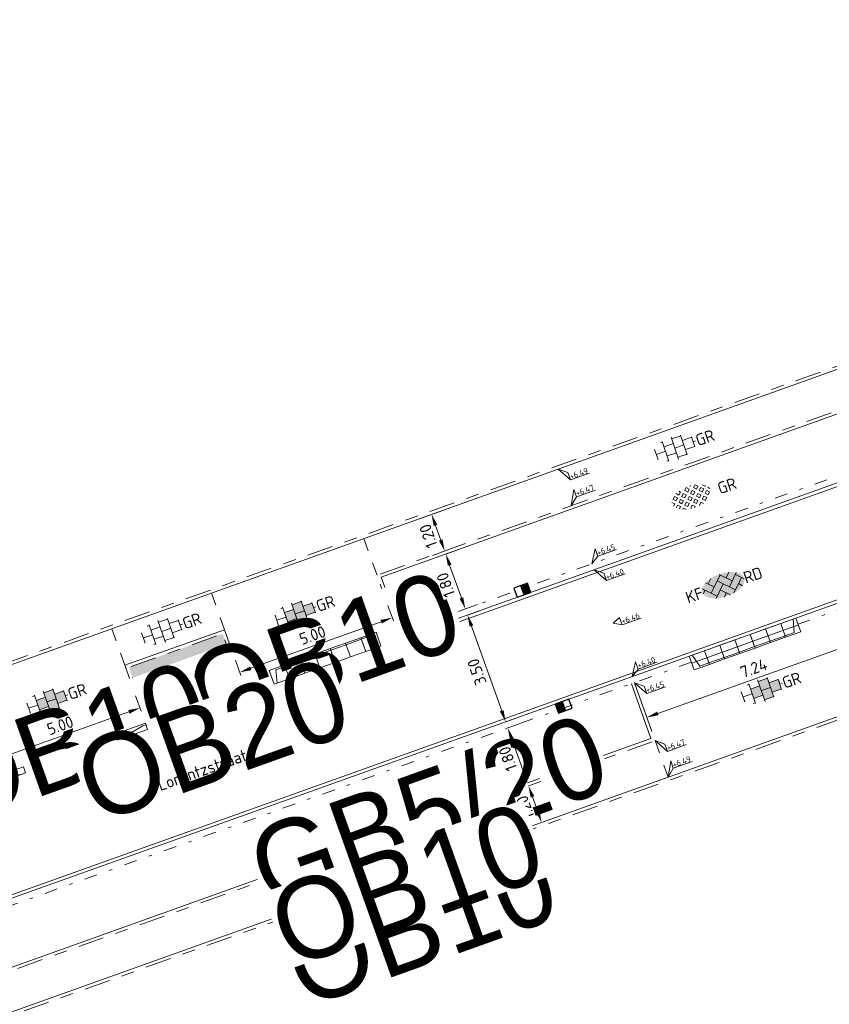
# Model space of a CAD drawing. Header units: metres. Extents: x 155090 to 155676, y 461362 to 461889.
# Tile 94 of 99: x 155259 to 155284, y 461704 to 461734. Entities that reach past the tile are written whole.
import ezdxf
from ezdxf.enums import TextEntityAlignment as Align

# ---------------------------------------------------------------- set-up
doc = ezdxf.new("R2018")
doc.units = ezdxf.units.M
for name, pattern in [('ACAD_ISO12W100', [21, 12, -3, 0, -3, 0, -3]), ('VH-GELEIDEBAND', [6, 2, -2, 0, -2]), ('VH-OPSLUITBAND-SO', [10, 4, -2, 2, -2]), ('XX-HIDDEN', [4, 2, -2])]:
    doc.linetypes.add(name, pattern=pattern)
doc.layers.get('0').update_dxf_attribs({"lineweight": 18})
doc.layers.get('Defpoints').update_dxf_attribs({"lineweight": 18})
for name, color, linetype, lineweight in [('B-WE-VH-VERHARDING_HALFVERHARDING_GRASBETONSTEEN-S-200', 130, 'Continuous', 18), ('N-WE-VH-KANTOPSLUITING-T18', 10, 'Continuous', 18), ('N-WE-VH-KANTOPSLUITING_GELEIDEBAND_50 200-G', 20, 'VH-GELEIDEBAND', 18), ('N-WE-VH-KANTOPSLUITING_INRIT-130 150-S', 210, 'Continuous', 18), ('N-WE-VH-KANTOPSLUITING_OPSLUITBAND_100X200-G', 150, 'VH-OPSLUITBAND-SO', 18), ('N-WE-VH-KANTOPSLUITING_OPSLUITBAND_200X250-G', 170, 'ACAD_ISO12W100', 18), ('N-WE-VH-KANTOPSLUITING_VERLOOP-S', 10, 'Continuous', 9), ('N-WE-VH-KANTOPSLUITING_VOORKANT_BAND-G', 50, 'Continuous', 18), ('N-WE-VH-KANTVERHARDING_STREKLAAG-G', 60, 'Continuous', 18), ('N-WE-VH-MATERIAAL_GRENS-G', 7, 'XX-HIDDEN', 18), ('N-WE-VH-VERHARDING_SBS-KF-KLEUR-KV-S', 7, 'Continuous', 18), ('N-WE-VH-VERHARDING_TEGEL-KLEUR-DIK-S', 7, 'Continuous', 18), ('N-WE-VH-VERHARDING_TEGEL-KLEUR-DUN-S', 7, 'Continuous', 18), ('X-XX-AL-HOOGTELABEL-S', 7, 'Continuous', 18), ('X-XX-AL-M', 7, 'Continuous', 18), ('X-XX-AL-T18', 10, 'Continuous', 18)]:
    doc.layers.add(name, color=color, linetype=linetype, lineweight=lineweight)
doc.layers.add('N-WE-GR-Groen-A-200', color=7, linetype='Continuous', lineweight=18, true_color=0x52a500)
doc.layers.add('N-WE-RI-HWA_KOLK-S-200', color=150, linetype='Continuous', lineweight=25, true_color=0x007fff)
doc.layers.add('N-WE-VH-KANTOPSLUITING_INRIT-130 150-G', color=130, linetype='Continuous', lineweight=18, plot=False)
doc.styles.add('NLCS-ISO', font='NLCS-ISO.ttf')
doc.styles.add('NLCS-ISO-M200-T18', font='NLCS-ISO.ttf', dxfattribs={"height": 0.36})
doc.dimstyles.new('NLCS-M200-T18-PIJL_L2_H1', dxfattribs={"dimscale": 0.2, "dimtxt": 2.5, "dimasz": 1.8, "dimexe": 2, "dimexo": 2, "dimgap": 0.7, "dimtad": 1, "dimzin": 0, "dimdsep": 46, "dimtxsty": 'NLCS-ISO-M200-T18', "dimcen": 0, "dimdle": 2, "dimclrd": 256, "dimclre": 256, "dimclrt": 10, "dimadec": 1, "dimazin": 0, "dimtfac": 1, "dimtdec": 3, "dimtofl": 0, "dimtmove": 0, "dimatfit": 3, "dimfxl": 2, "dimfxlon": 1, "dimtfillclr": 256, "dimtolj": 1, "dimtzin": 0, "dimlwd": -1, "dimlwe": -1, "dimarcsym": 0})

# ---------------------------------------------------------------- blocks, each defined once
blk = doc.blocks.new('*U32')
h = blk.add_hatch(color=254)
h.dxf.hatch_style = 1
edge = h.paths.add_edge_path()
edge.add_ellipse((-0.07, -0.2), major_axis=(-3.43, 0), ratio=0.525143, start_angle=0, end_angle=360)
at = {"lineweight": 9}
for p, q in [((-0.1, 1.58), (1.48, 0)), ((-3.44, -0.47), (-2.97, 0)), ((-3.31, 0.34), (-1.48, -1.48)), ((-2.52, 1.03), (-1.48, 0)), ((-2.23, -0.74), (0, 1.48)), ((-2.23, 0.74), (-1.57, 1.4)), ((-1.77, -1.77), (0, 0)), ((-0.74, 0.74), (1.48, -1.48)), ((0.74, 0.74), (1.4, 1.4)), ((0.74, -0.74), (2.46, 0.98)), ((1.06, -1.91), (2.97, 0)), ((2.23, 0.74), (3.31, -0.34)), ((-0.74, -0.74), (0.5, -1.99)), ((-0.52, -2), (0, -1.48)), ((2.23, -0.74), (2.72, -1.24))]:
    blk.add_line(p, q, dxfattribs=at)
at = {"style": 'NLCS-ISO'}
blk.add_attdef('FORMAAT', text='', height=1.8, dxfattribs=at).set_placement((-3.47, -0.22), align=Align.MIDDLE_RIGHT)
blk.add_attdef('KLEUR', text='', height=1.8, dxfattribs=at).set_placement((3.32, -0.22), align=Align.MIDDLE_LEFT)
blk = doc.blocks.new('*U46')
at = {"lineweight": 9}
for p, q in [((-1.5, -1.6), (-1.5, 1.6)), ((0, -1.78), (0, 1.78)), ((1.5, -1.6), (1.5, 1.6)), ((-3.08, 0.75), (-3, 0.75)), ((-3, -0.83), (-3, 0.83)), ((-3, 0), (-1.5, 0)), ((-1.84, 1.5), (-1.5, 1.5)), ((-1.5, 0.75), (0, 0.75)), ((0, 1.5), (1.5, 1.5)), ((0, 0), (1.5, 0)), ((1.5, 0.75), (3, 0.75)), ((3, -0.83), (3, 0.83)), ((3, 0), (3.39, 0)), ((-3.08, -0.75), (-3, -0.75)), ((-1.84, -1.5), (-1.5, -1.5)), ((-1.5, -0.75), (0, -0.75)), ((0, -1.5), (1.5, -1.5)), ((1.5, -0.75), (3, -0.75))]:
    blk.add_line(p, q, dxfattribs=at)
at = {"style": 'NLCS-ISO'}
blk.add_attdef('FORMAAT', text='', height=1.8, dxfattribs=at).set_placement((-3.18, 0), align=Align.MIDDLE_RIGHT)
blk.add_attdef('KLEUR', text='', height=1.8, dxfattribs=at).set_placement((3.49, 0), align=Align.MIDDLE_LEFT)
blk = doc.blocks.new('*U50')
at = {"lineweight": 30, "flags": 106}
blk.add_attdef('OB', text='', height=0.36, dxfattribs=at).set_placement((0, 0.1), align=Align.BOTTOM_CENTER)
blk = doc.blocks.new('*U51')
at = {"lineweight": 30, "flags": 106}
blk.add_attdef('OB', text='', height=0.36, dxfattribs=at).set_placement((0, 0.1), align=Align.BOTTOM_CENTER)
blk = doc.blocks.new('N-SVH-INRITELEMENT_130 150_200X450X500_LINKS')
for p, q in [((0, 0), (0, 0.45)), ((0, 0.45), (0.5, 0.45)), ((0.095, 0), (0.2, 0.4)), ((0.2, 0.4), (0.5, 0.4)), ((0.5, 0), (0.5, 0.45)), ((0, 0), (0.5, 0))]:
    blk.add_line(p, q)
blk = doc.blocks.new('N-SVH-INRITELEMENT_130 150_200X450X500_MIDDEN')
for p, q in [((0, 0), (0, 0.45)), ((0, 0.45), (0.5, 0.45)), ((0, 0.4), (0.5, 0.4)), ((0.5, 0), (0.5, 0.45)), ((0, 0), (0.5, 0))]:
    blk.add_line(p, q)
blk = doc.blocks.new('N-SVH-INRITELEMENT_130 150_200X450X500_RECHTS')
for p, q in [((0, 0), (0, 0.45)), ((0, 0.45), (0.5, 0.45)), ((0, 0.4), (0.3, 0.4)), ((0.3, 0.4), (0.405, 0)), ((0.5, 0), (0.5, 0.45)), ((0, 0), (0.5, 0))]:
    blk.add_line(p, q)
blk = doc.blocks.new('*U235')
for name, p in [('N-SVH-INRITELEMENT_130 150_200X450X500_LINKS', (0, 0)), ('N-SVH-INRITELEMENT_130 150_200X450X500_MIDDEN', (0.5, 0)), ('N-SVH-INRITELEMENT_130 150_200X450X500_MIDDEN', (1, 0)), ('N-SVH-INRITELEMENT_130 150_200X450X500_MIDDEN', (1.5, 0)), ('N-SVH-INRITELEMENT_130 150_200X450X500_MIDDEN', (2, 0)), ('N-SVH-INRITELEMENT_130 150_200X450X500_MIDDEN', (2.5, 0)), ('N-SVH-INRITELEMENT_130 150_200X450X500_RECHTS', (3, 0))]:
    blk.add_blockref(name, p)
blk = doc.blocks.new('*U238')
h = blk.add_hatch(color=254)
h.dxf.hatch_style = 1
h.paths.add_polyline_path([(0, 0.75), (-1.5, 0.75), (-1.5, -0.75), (0, -0.75)])
h.paths.add_polyline_path([(1.5, 1.5), (0, 1.5), (0, 0), (1.5, 0)])
h.paths.add_polyline_path([(1.5, 0), (0, 0), (0, -0.75), (0, -1.5), (1.5, -1.5)])
h.paths.add_polyline_path([(3, 0.75), (1.5, 0.75), (1.5, 0), (1.5, -0.75), (3, -0.75)])
at = {"lineweight": 9}
for p, q in [((-1.5, -1.6), (-1.5, 1.6)), ((0, -1.78), (0, 1.78)), ((1.5, -1.6), (1.5, 1.6)), ((-3.08, 0.75), (-3, 0.75)), ((-3, -0.83), (-3, 0.83)), ((-3, 0), (-1.5, 0)), ((-1.84, 1.5), (-1.5, 1.5)), ((-1.5, 0.75), (0, 0.75)), ((0, 1.5), (1.5, 1.5)), ((0, 0), (1.5, 0)), ((1.5, 0.75), (3, 0.75)), ((3, -0.83), (3, 0.83)), ((3, 0), (3.39, 0)), ((-3.08, -0.75), (-3, -0.75)), ((-1.84, -1.5), (-1.5, -1.5)), ((-1.5, -0.75), (0, -0.75)), ((0, -1.5), (1.5, -1.5)), ((1.5, -0.75), (3, -0.75))]:
    blk.add_line(p, q, dxfattribs=at)
at = {"style": 'NLCS-ISO'}
blk.add_attdef('FORMAAT', text='', height=1.8, dxfattribs=at).set_placement((-3.18, 0), align=Align.MIDDLE_RIGHT)
blk.add_attdef('KLEUR', text='', height=1.8, dxfattribs=at).set_placement((3.49, 0), align=Align.MIDDLE_LEFT)
blk = doc.blocks.new('*U334')
at = {"lineweight": 18}
for p, q in [((2.46, -2.01), (0, 0)), ((0, 0), (2.46, -4.41)), ((2.46, -4.41), (2.46, -2.01)), ((8.66, -4.41), (2.46, -4.41))]:
    blk.add_line(p, q, dxfattribs=at)
at = {"lineweight": 18, "style": 'NLCS-ISO'}
blk.add_attdef('...', text='', height=1.8, dxfattribs=at).set_placement((5.56, -4.83), align=Align.BOTTOM_CENTER)
blk = doc.blocks.new('*U15')
at = {"lineweight": 18}
for p, q in [((2.46, 4.47), (0, 0)), ((2.46, 2.07), (2.46, 4.47)), ((0, 0), (2.46, 2.07)), ((8.66, 2.07), (2.46, 2.07))]:
    blk.add_line(p, q, dxfattribs=at)
at = {"lineweight": 18, "style": 'NLCS-ISO'}
blk.add_attdef('...', text='', height=1.8, dxfattribs=at).set_placement((5.56, 1.65), align=Align.BOTTOM_CENTER)
blk = doc.blocks.new('SVH-GRASBETONSTEEN_02_KL-SO')
for p, q in [((-0.77, 1.29), (-0.41, 1.65)), ((-0.06, 1.29), (-0.41, 1.65)), ((0.3, 1.65), (0.22, 1.72)), ((0.3, 1.65), (0.36, 1.71)), ((0.65, 1.29), (0.99, 1.63)), ((1.36, 1.29), (1.04, 1.62)), ((-2.9, -0.13), (-3.26, 0.22)), ((-2.9, 0.58), (-2.55, 0.93)), ((-2.55, 0.22), (-2.9, 0.58)), ((-2.19, 0.58), (-2.55, 0.93)), ((-2.55, 0.22), (-2.19, 0.58)), ((-2.19, 1.29), (-2.16, 1.32)), ((-1.84, 0.93), (-2.19, 1.29)), ((-2.19, -0.13), (-1.84, 0.22)), ((-1.84, 0.93), (-1.48, 1.29)), ((-1.48, -0.13), (-1.84, 0.22)), ((-1.48, 1.29), (-1.69, 1.5)), ((-1.48, 0.58), (-1.13, 0.93)), ((-1.13, 0.22), (-1.48, 0.58)), ((-0.77, 0.58), (-1.13, 0.93)), ((-1.13, 0.22), (-0.77, 0.58)), ((-0.41, 0.93), (-0.77, 1.29)), ((-0.77, -0.13), (-0.41, 0.22)), ((-0.41, 0.93), (-0.06, 1.29)), ((-0.06, -0.13), (-0.41, 0.22)), ((-0.06, 0.58), (0.3, 0.93)), ((0.3, 0.22), (-0.06, 0.58)), ((0.65, 0.58), (0.3, 0.93)), ((0.3, 0.22), (0.65, 0.58)), ((1.01, 0.93), (0.65, 1.29)), ((0.65, -0.13), (1.01, 0.22)), ((1.01, 0.93), (1.36, 1.29)), ((1.36, -0.13), (1.01, 0.22)), ((1.36, 0.58), (1.72, 0.93)), ((1.72, 0.22), (1.36, 0.58)), ((2.08, 0.58), (1.72, 0.93)), ((1.72, 0.22), (2.08, 0.58)), ((2.08, -0.13), (2.43, 0.22)), ((2.43, 0.93), (2.13, 1.24)), ((2.43, 0.93), (2.5, 1)), ((2.79, -0.13), (2.43, 0.22)), ((2.79, 0.58), (2.85, 0.65)), ((3.02, 0.35), (2.79, 0.58)), ((-3.18, -0.41), (-2.9, -0.13)), ((-2.87, -0.81), (-2.55, -0.49)), ((-2.19, -0.84), (-2.55, -0.49)), ((-2.47, -1.12), (-2.19, -0.84)), ((-1.84, -0.49), (-2.19, -0.13)), ((-1.99, -1.36), (-1.84, -1.2)), ((-1.84, -0.49), (-1.48, -0.13)), ((-1.53, -1.51), (-1.84, -1.2)), ((-1.48, -0.84), (-1.13, -0.49)), ((-1.13, -1.2), (-1.48, -0.84)), ((-0.77, -0.84), (-1.13, -0.49)), ((-1.13, -1.2), (-0.77, -0.84)), ((-0.41, -0.49), (-0.77, -0.13)), ((-0.77, -1.56), (-0.41, -1.2)), ((-0.41, -0.49), (-0.06, -0.13)), ((-0.06, -1.56), (-0.41, -1.2)), ((-0.06, -0.84), (0.3, -0.49)), ((0.3, -1.2), (-0.06, -0.84)), ((0.65, -0.84), (0.3, -0.49)), ((0.3, -1.2), (0.65, -0.84)), ((1.01, -0.49), (0.65, -0.13)), ((0.65, -1.56), (1.01, -1.2)), ((1.01, -0.49), (1.36, -0.13)), ((1.32, -1.51), (1.01, -1.2)), ((1.36, -0.84), (1.72, -0.49)), ((1.72, -1.2), (1.36, -0.84)), ((2.08, -0.84), (1.72, -0.49)), ((1.72, -1.2), (2.08, -0.84)), ((2.43, -0.49), (2.08, -0.13)), ((2.43, -0.49), (2.79, -0.13)), ((-0.66, -1.66), (-0.77, -1.56)), ((-0.19, -1.69), (-0.06, -1.56)), ((0.73, -1.63), (0.65, -1.56))]:
    blk.add_line(p, q)
at = {"style": 'NLCS-ISO'}
blk.add_attdef('FORMAAT', text='', height=1.8, dxfattribs=at).set_placement((-4.31, -0.13), align=Align.MIDDLE_RIGHT)
blk.add_attdef('KLEUR', text='', height=1.8, dxfattribs=at).set_placement((4.19, -0.13), align=Align.MIDDLE_LEFT)
at = {"style": 'NLCS-ISO', "flags": 1}
blk.add_attdef('FUNCTIE', text='', height=1.8, dxfattribs=at).set_placement((-0.06, -2.88), align=Align.TOP_CENTER)
blk = doc.blocks.new('*U291')
blk.add_lwpolyline([(0, 0), (1000, 0), (1000, 200), (0, 200)], close=True)
blk.add_lwpolyline([(900, 0), (100, 150), (0, 150)])
blk = doc.blocks.new('SVH-GELEIDEBAND INRITVERLOOPBAND_50 200X200_RECHTS_L1000_HD-MM')
blk.add_lwpolyline([(1000, 0), (0, 0), (0, 200), (1000, 200)], close=True)
blk.add_lwpolyline([(100, 0), (900, 150), (1000, 150)])
blk = doc.blocks.new('*U295')
at = {"lineweight": 30, "flags": 106}
blk.add_attdef('OB', text='', height=0.36, dxfattribs=at).set_placement((0, 0.1), align=Align.BOTTOM_CENTER)
blk = doc.blocks.new('*D417')
at = {"layer": 'Defpoints', "color": 0, "transparency": 16777216}
for p in [(155262.511, 461713.116), (155262.68, 461712.642), (155257.972, 461710.96)]:
    blk.add_point(p, dxfattribs=at)
at = {"layer": 'X-XX-AL-M', "transparency": 16777216}
for p, q in [((155262.545, 461713.019), (155262.376, 461713.493)), ((155258.141, 461711.555), (155262.172, 461712.995)), ((155257.837, 461711.336), (155257.668, 461711.811))]:
    blk.add_line(p, q, dxfattribs=at)
for points in [[(155262.151, 461713.052), (155262.192, 461712.939), (155262.511, 461713.116)], [(155258.121, 461711.611), (155258.161, 461711.498), (155257.802, 461711.434)]]:
    blk.add_solid(points, dxfattribs=at)
at = {"layer": 'X-XX-AL-M', "color": 10, "transparency": 16777216, "insert": (155260.049, 461712.576), "char_height": 0.36, "attachment_point": 5, "rotation": 19.6622, "style": 'NLCS-ISO-M200-T18', "bg_fill": 3, "box_fill_scale": 1.1, "bg_fill_color": 256, "bg_fill_true_color": 13158600, "bg_fill_transparency": 0}
blk.add_mtext('\\A1;5.00', dxfattribs=at)
blk = doc.blocks.new('*D418')
at = {"layer": 'Defpoints', "color": 0, "transparency": 16777216}
for p in [(155270.304, 461715.901), (155270.473, 461715.427), (155265.765, 461713.744)]:
    blk.add_point(p, dxfattribs=at)
at = {"layer": 'X-XX-AL-M', "transparency": 16777216}
for p, q in [((155270.339, 461715.803), (155270.169, 461716.278)), ((155265.934, 461714.34), (155269.965, 461715.78)), ((155265.63, 461714.121), (155265.461, 461714.595))]:
    blk.add_line(p, q, dxfattribs=at)
for points in [[(155269.945, 461715.836), (155269.985, 461715.723), (155270.304, 461715.901)], [(155265.914, 461714.396), (155265.955, 461714.283), (155265.595, 461714.218)]]:
    blk.add_solid(points, dxfattribs=at)
at = {"layer": 'X-XX-AL-M', "color": 10, "transparency": 16777216, "insert": (155267.842, 461715.361), "char_height": 0.36, "attachment_point": 5, "rotation": 19.6622, "style": 'NLCS-ISO-M200-T18', "bg_fill": 3, "box_fill_scale": 1.1, "bg_fill_color": 256, "bg_fill_true_color": 13158600, "bg_fill_transparency": 0}
blk.add_mtext('\\A1;5.00', dxfattribs=at)
blk = doc.blocks.new('*D419')
at = {"layer": 'Defpoints', "color": 0, "transparency": 16777216}
for p in [(155284.606, 461716.336), (155284.989, 461715.264), (155277.784, 461713.897)]:
    blk.add_point(p, dxfattribs=at)
at = {"layer": 'X-XX-AL-M', "transparency": 16777216}
for p, q in [((155284.854, 461715.64), (155285.123, 461714.887)), ((155278.507, 461712.947), (155284.65, 461715.143)), ((155278.033, 461713.202), (155278.302, 461712.449))]:
    blk.add_line(p, q, dxfattribs=at)
for points in [[(155284.63, 461715.199), (155284.67, 461715.086), (155284.989, 461715.264)], [(155278.486, 461713.003), (155278.527, 461712.89), (155278.168, 461712.825)]]:
    blk.add_solid(points, dxfattribs=at)
at = {"layer": 'X-XX-AL-M', "color": 10, "transparency": 16777216, "insert": (155281.471, 461714.346), "char_height": 0.36, "attachment_point": 5, "rotation": 19.6716, "style": 'NLCS-ISO-M200-T18', "bg_fill": 3, "box_fill_scale": 1.1, "bg_fill_color": 256, "bg_fill_true_color": 13158600, "bg_fill_transparency": 0}
blk.add_mtext('\\A1;7.24', dxfattribs=at)
blk = doc.blocks.new('*D424')
at = {"layer": 'Defpoints', "color": 0, "transparency": 16777216}
for p in [(155269.43, 461718.346), (155269.834, 461717.216)]:
    blk.add_point(p, dxfattribs=at)
at = {"layer": 'X-XX-AL-M', "transparency": 16777216}
for p, q in [((155271.143, 461718.958), (155271.896, 461719.227)), ((155271.802, 461718.301), (155271.641, 461718.753)), ((155271.547, 461717.828), (155272.3, 461718.097))]:
    blk.add_line(p, q, dxfattribs=at)
for points in [[(155271.584, 461718.733), (155271.697, 461718.774), (155271.52, 461719.092)], [(155271.746, 461718.281), (155271.859, 461718.322), (155271.923, 461717.962)]]:
    blk.add_solid(points, dxfattribs=at)
at = {"layer": 'X-XX-AL-M', "color": 10, "transparency": 16777216, "insert": (155271.42, 461718.42), "char_height": 0.36, "attachment_point": 5, "rotation": 109.6622, "style": 'NLCS-ISO-M200-T18', "bg_fill": 3, "box_fill_scale": 1.1, "bg_fill_color": 256, "bg_fill_true_color": 13158600, "bg_fill_transparency": 0}
blk.add_mtext('\\A1;1.20', dxfattribs=at)
at = {"layer": 'Defpoints', "color": 0, "transparency": 16777216}
blk.add_point((155271.52, 461719.092), dxfattribs=at)
blk = doc.blocks.new('*D425')
at = {"layer": 'Defpoints', "color": 0, "transparency": 16777216}
for p in [(155271.957, 461717.868), (155272.563, 461716.173), (155272.563, 461716.173)]:
    blk.add_point(p, dxfattribs=at)
at = {"layer": 'X-XX-AL-M', "transparency": 16777216}
for p, q in [((155271.957, 461717.868), (155272.334, 461718.003)), ((155272.078, 461717.529), (155272.442, 461716.512)), ((155272.563, 461716.173), (155272.939, 461716.308))]:
    blk.add_line(p, q, dxfattribs=at)
for points in [[(155272.022, 461717.509), (155272.135, 461717.549), (155271.957, 461717.868)], [(155272.385, 461716.492), (155272.498, 461716.532), (155272.563, 461716.173)]]:
    blk.add_solid(points, dxfattribs=at)
at = {"layer": 'X-XX-AL-M', "color": 10, "transparency": 16777216, "insert": (155271.958, 461716.913), "char_height": 0.36, "attachment_point": 5, "rotation": 109.6622, "style": 'NLCS-ISO-M200-T18', "bg_fill": 3, "box_fill_scale": 1.1, "bg_fill_color": 256, "bg_fill_true_color": 13158600, "bg_fill_transparency": 0}
blk.add_mtext('\\A1;1.80', dxfattribs=at)
blk = doc.blocks.new('*D426')
at = {"layer": 'Defpoints', "color": 0, "transparency": 16777216}
for p in [(155272.63, 461715.985), (155273.808, 461712.689), (155273.808, 461712.689)]:
    blk.add_point(p, dxfattribs=at)
at = {"layer": 'X-XX-AL-M', "transparency": 16777216}
for p, q in [((155272.63, 461715.985), (155273.007, 461716.119)), ((155272.751, 461715.646), (155273.686, 461713.028)), ((155273.808, 461712.689), (155274.184, 461712.824))]:
    blk.add_line(p, q, dxfattribs=at)
for points in [[(155272.695, 461715.626), (155272.808, 461715.666), (155272.63, 461715.985)], [(155273.63, 461713.008), (155273.743, 461713.048), (155273.808, 461712.689)]]:
    blk.add_solid(points, dxfattribs=at)
at = {"layer": 'X-XX-AL-M', "color": 10, "transparency": 16777216, "insert": (155272.917, 461714.229), "char_height": 0.36, "attachment_point": 5, "rotation": 109.6622, "style": 'NLCS-ISO-M200-T18', "bg_fill": 3, "box_fill_scale": 1.1, "bg_fill_color": 256, "bg_fill_true_color": 13158600, "bg_fill_transparency": 0}
blk.add_mtext('\\A1;3.50', dxfattribs=at)
blk = doc.blocks.new('*D427')
at = {"layer": 'Defpoints', "color": 0, "transparency": 16777216}
for p in [(155273.875, 461712.501), (155274.481, 461710.806), (155274.481, 461710.806)]:
    blk.add_point(p, dxfattribs=at)
at = {"layer": 'X-XX-AL-M', "transparency": 16777216}
for p, q in [((155273.875, 461712.501), (155274.252, 461712.635)), ((155273.996, 461712.162), (155274.359, 461711.145)), ((155274.481, 461710.806), (155274.857, 461710.94))]:
    blk.add_line(p, q, dxfattribs=at)
for points in [[(155273.94, 461712.141), (155274.053, 461712.182), (155273.875, 461712.501)], [(155274.303, 461711.124), (155274.416, 461711.165), (155274.481, 461710.806)]]:
    blk.add_solid(points, dxfattribs=at)
at = {"layer": 'X-XX-AL-M', "color": 10, "transparency": 16777216, "insert": (155273.876, 461711.545), "char_height": 0.36, "attachment_point": 5, "rotation": 109.6622, "style": 'NLCS-ISO-M200-T18', "bg_fill": 3, "box_fill_scale": 1.1, "bg_fill_color": 256, "bg_fill_true_color": 13158600, "bg_fill_transparency": 0}
blk.add_mtext('\\A1;1.80', dxfattribs=at)
blk = doc.blocks.new('*D428')
at = {"layer": 'X-XX-AL-M', "transparency": 16777216}
for p, q in [((155274.514, 461710.711), (155274.891, 461710.846)), ((155274.635, 461710.372), (155274.797, 461709.92)), ((155274.918, 461709.581), (155275.295, 461709.716))]:
    blk.add_line(p, q, dxfattribs=at)
for points in [[(155274.579, 461710.352), (155274.692, 461710.393), (155274.514, 461710.711)], [(155274.74, 461709.9), (155274.853, 461709.941), (155274.918, 461709.581)]]:
    blk.add_solid(points, dxfattribs=at)
at = {"layer": 'X-XX-AL-M', "color": 10, "transparency": 16777216, "insert": (155274.415, 461710.039), "char_height": 0.36, "attachment_point": 5, "rotation": 109.6622, "style": 'NLCS-ISO-M200-T18', "bg_fill": 3, "box_fill_scale": 1.1, "bg_fill_color": 256, "bg_fill_true_color": 13158600, "bg_fill_transparency": 0}
blk.add_mtext('\\A1;1.20', dxfattribs=at)
at = {"layer": 'Defpoints', "color": 0, "transparency": 16777216}
for p in [(155274.514, 461710.711), (155274.918, 461709.581), (155274.918, 461709.581)]:
    blk.add_point(p, dxfattribs=at)
blk = doc.blocks.new('*U375')
at = {"lineweight": 18}
for p, q in [((2.46, 3.99), (0, 0)), ((2.46, 1.59), (2.46, 3.99)), ((0, 0), (2.46, 1.59)), ((8.66, 1.59), (2.46, 1.59))]:
    blk.add_line(p, q, dxfattribs=at)
at = {"lineweight": 18, "style": 'NLCS-ISO'}
blk.add_attdef('...', text='', height=1.8, dxfattribs=at).set_placement((5.56, 1.17), align=Align.BOTTOM_CENTER)
blk = doc.blocks.new('*U429')
at = {"lineweight": 18}
for p, q in [((2.46, 0.99), (0, 0)), ((0, 0), (2.46, -1.41)), ((2.46, -1.41), (2.46, 0.99)), ((8.66, -1.41), (2.46, -1.41))]:
    blk.add_line(p, q, dxfattribs=at)
at = {"lineweight": 18, "style": 'NLCS-ISO'}
blk.add_attdef('...', text='', height=1.8, dxfattribs=at).set_placement((5.56, -1.83), align=Align.BOTTOM_CENTER)
blk = doc.blocks.new('SRI-KOLK_RWS-SO')
h = blk.add_hatch(color=256)
h.dxf.hatch_style = 1
h.paths.add_polyline_path([(0, 0), (1.125, 0), (1.125, 1.5), (0, 1.5)])
blk.add_line((0, 0), (0, 1.5))
blk.add_lwpolyline([(-1.125, 0), (1.125, 0), (1.125, 1.5), (-1.125, 1.5)], close=True)

msp = doc.modelspace()

# ---------------------------------------------------------------- hatches: boundary and pattern name
at = {"layer": 'N-WE-GR-Groen-A-200', "true_color": 0x7fff00, "transparency": 33554585}
h = msp.add_hatch(color=70, dxfattribs=at)
h.dxf.hatch_style = 1
h.paths.add_polyline_path([(155265.671, 461713.711), (155265.065, 461715.406), (155262.176, 461714.374), (155262.774, 461712.676)])

# ---------------------------------------------------------------- linework, layer by layer
at = {"layer": 'N-WE-VH-KANTOPSLUITING_GELEIDEBAND_50 200-G', "ltscale": 0.2, "flags": 128}
for points in [[(155269.888, 461715.217), (155298.791, 461725.545)], [(155300.332, 461721.954), (155282.842, 461715.705)], [(155262.68, 461712.642), (155266.592, 461714.04)]]:
    msp.add_lwpolyline(points, dxfattribs=at)
msp.add_lwpolyline([(155279.546, 461714.527), (155271.88, 461711.788), (155258.308, 461706.938, -0.01368), (155257.075, 461706.536), (155254.321, 461705.718)], format="xyb", dxfattribs=at)
at = {"layer": 'N-WE-VH-KANTOPSLUITING_INRIT-130 150-G', "flags": 128}
for points in [[(155282.85, 461715.681), (155279.554, 461714.503)], [(155266.583, 461714.063), (155269.879, 461715.241)]]:
    msp.add_lwpolyline(points, dxfattribs=at)
at = {"layer": 'N-WE-VH-KANTOPSLUITING_OPSLUITBAND_100X200-G', "ltscale": 0.2, "flags": 128}
for points in [[(155295.666, 461733.393), (155297.281, 461730.876, -0.482463), (155296.321, 461728.06), (155285.125, 461724.06), (155253.424, 461712.733), (155252.816, 461714.459)], [(155308.861, 461713.177), (155307.456, 461715.391, 0.350459), (155299.309, 461718.19), (155254.987, 461702.354, 0.26169), (155251.195, 461697.992), (155247.51, 461695.775)]]:
    msp.add_lwpolyline(points, format="xyb", dxfattribs=at)
for points in [[(155270.473, 461715.427), (155269.834, 461717.216), (155285.372, 461722.768), (155295.919, 461726.536), (155296.558, 461724.747)], [(155265.671, 461713.711), (155265.065, 461715.406), (155262.176, 461714.374), (155262.774, 461712.675)], [(155277.784, 461713.897), (155278.424, 461712.108), (155257.518, 461704.639), (155256.863, 461706.473)], [(155260.73, 461712.158), (155260.73, 461712.158)]]:
    msp.add_lwpolyline(points, dxfattribs=at)
at = {"layer": 'N-WE-VH-KANTOPSLUITING_OPSLUITBAND_200X250-G', "flags": 128}
msp.add_lwpolyline([(155258.914, 461711.297), (155261.738, 461712.306)], dxfattribs=at)
at = {"layer": 'N-WE-VH-KANTOPSLUITING_VOORKANT_BAND-G', "ltscale": 0.2, "flags": 128}
for points in [[(155298.59, 461734.365), (155301.312, 461730.144, -0.4832), (155299.8, 461725.693), (155270.635, 461715.272), (155257.063, 461710.423, -0.01368), (155256.023, 461710.083), (155248.209, 461707.764), (155228.9, 461702.035, 0.018484), (155227.5, 461701.562), (155211.872, 461695.637), (155210.937, 461695.283, -0.366854), (155203.623, 461697.877), (155203.23, 461698.553), (155205.045, 461699.608)], [(155295.75, 461733.447), (155297.365, 461730.93, -0.482463), (155296.355, 461727.966), (155285.159, 461723.966), (155253.363, 461712.605), (155252.722, 461714.426)], [(155300.978, 461722.397), (155271.812, 461711.976), (155258.241, 461707.127, -0.01368), (155257.019, 461706.727), (155249.445, 461704.48, 0.491804), (155246.594, 461697.091), (155256.309, 461681.098)], [(155308.945, 461713.231), (155307.54, 461715.444, 0.350459), (155299.275, 461718.284), (155254.954, 461702.448, 0.259735), (155251.106, 461698.055), (155247.458, 461695.86)]]:
    msp.add_lwpolyline(points, format="xyb", dxfattribs=at)
for points in [[(155270.567, 461715.46), (155269.962, 461717.155), (155285.5, 461722.707), (155285.5, 461722.707), (155295.858, 461726.408), (155296.464, 461724.713)], [(155265.765, 461713.744), (155265.126, 461715.533), (155262.049, 461714.434), (155262.68, 461712.642)], [(155277.69, 461713.864), (155278.296, 461712.169), (155257.579, 461704.766), (155256.959, 461706.501)]]:
    msp.add_lwpolyline(points, dxfattribs=at)
at = {"layer": 'N-WE-VH-KANTVERHARDING_STREKLAAG-G', "ltscale": 0.2, "flags": 128}
for points in [[(155298.223, 461725.018), (155270.67, 461715.173), (155257.098, 461710.324, -0.01368), (155256.053, 461709.982), (155249.789, 461708.124)], [(155299.33, 461721.92), (155271.777, 461712.075), (155258.205, 461707.226, -0.01368), (155256.989, 461706.828), (155250.725, 461704.97)]]:
    msp.add_lwpolyline(points, format="xyb", dxfattribs=at)
at = {"layer": 'N-WE-VH-MATERIAAL_GRENS-G', "ltscale": 0.2, "flags": 128}
for points in [[(155269.834, 461717.216), (155269.43, 461718.346)], [(155265.126, 461715.533), (155264.722, 461716.664)], [(155262.049, 461714.434), (155261.645, 461715.564)], [(155278.424, 461712.108), (155278.823, 461710.977)]]:
    msp.add_lwpolyline(points, dxfattribs=at)

# ---------------------------------------------------------------- block references
at = {"layer": 'B-WE-VH-VERHARDING_HALFVERHARDING_GRASBETONSTEEN-S-200', "xscale": 0.2, "yscale": 0.2, "zscale": 0.2, "rotation": 18.99}
msp.add_blockref('SVH-GRASBETONSTEEN_02_KL-SO', (155279.569, 461719.633), dxfattribs=at).add_auto_attribs({'KLEUR': 'GR'})
at = {"layer": 'N-WE-RI-HWA_KOLK-S-200', "xscale": 0.2, "yscale": 0.2, "zscale": 0.2}
for p, rotation in [((155274.375, 461716.608), 19.66222134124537), ((155275.552, 461713.312), 199.6622213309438)]:
    msp.add_blockref('SRI-KOLK_RWS-SO', p, dxfattribs=dict(at, rotation=rotation))
at = {"layer": 'N-WE-VH-KANTOPSLUITING-T18'}
ref = msp.add_blockref('*U51', (155263.762, 461714.494), dxfattribs=dict(at, xscale=0.7499999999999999, yscale=0.7499999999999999, zscale=0.7499999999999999, rotation=19.66222133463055))
lines = msp.add_mtext('OB10', dxfattribs={"layer": '0', "insert": (155263.737, 461714.565), "char_height": 2.5, "attachment_point": 1, "rotation": 19.6622, "bg_fill": 3, "box_fill_scale": 1, "bg_fill_color": 256, "bg_fill_transparency": 0})
ref.add_attrib('OB', '', (155263.737, 461714.565), dxfattribs={"flags": 52}).embed_mtext(lines)
ref = msp.add_blockref('*U51', (155255.969, 461711.709), dxfattribs=dict(at, xscale=0.75, yscale=0.75, zscale=0.75, rotation=19.66222133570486))
lines = msp.add_mtext('OB10', dxfattribs={"layer": '0', "insert": (155255.943, 461711.78), "char_height": 2.5, "attachment_point": 1, "rotation": 19.6622, "bg_fill": 3, "box_fill_scale": 1, "bg_fill_color": 256, "bg_fill_transparency": 0})
ref.add_attrib('OB', '', (155255.943, 461711.78), dxfattribs={"flags": 54}).embed_mtext(lines)
ref = msp.add_blockref('*U295', (155260.326, 461711.801), dxfattribs=dict(at, xscale=0.75, yscale=0.75, zscale=0.75, rotation=19.66222134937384))
lines = msp.add_mtext('OB20', dxfattribs={"layer": '0', "insert": (155260.301, 461711.872), "char_height": 2.5, "attachment_point": 1, "rotation": 19.6622, "bg_fill": 3, "box_fill_scale": 1, "bg_fill_color": 256, "bg_fill_transparency": 0})
ref.add_attrib('OB', '', (155260.301, 461711.872), dxfattribs={"flags": 16}).embed_mtext(lines)
ref = msp.add_blockref('*U50', (155265.68, 461709.126), dxfattribs=dict(at, xscale=0.7499999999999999, yscale=0.7499999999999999, zscale=0.7499999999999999, rotation=19.66222133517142))
lines = msp.add_mtext('GB5/20', dxfattribs={"layer": '0', "insert": (155265.655, 461709.197), "char_height": 2.5, "attachment_point": 1, "rotation": 19.6622, "bg_fill": 3, "box_fill_scale": 1, "bg_fill_color": 256, "bg_fill_transparency": 0})
ref.add_attrib('OB', '', (155265.655, 461709.197), dxfattribs={"flags": 4}).embed_mtext(lines)
ref = msp.add_blockref('*U51', (155266.757, 461706.113), dxfattribs=dict(at, xscale=0.7499999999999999, yscale=0.7499999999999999, zscale=0.7499999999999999, rotation=19.66222133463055))
lines = msp.add_mtext('OB10', dxfattribs={"layer": '0', "insert": (155266.731, 461706.184), "char_height": 2.5, "attachment_point": 1, "rotation": 19.6622, "bg_fill": 3, "box_fill_scale": 1, "bg_fill_color": 256, "bg_fill_transparency": 0})
ref.add_attrib('OB', '', (155266.731, 461706.184), dxfattribs={"flags": 52}).embed_mtext(lines)
at = {"layer": 'N-WE-VH-KANTOPSLUITING_INRIT-130 150-S'}
for p, rotation in [((155282.774, 461715.893), 199.6622213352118), ((155266.659, 461713.851), 19.66222133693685)]:
    msp.add_blockref('*U235', p, dxfattribs=dict(at, rotation=rotation))
at = {"layer": 'N-WE-VH-KANTOPSLUITING_VERLOOP-S', "xscale": 0.001, "yscale": 0.001, "zscale": 0.001, "rotation": 19.66222133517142}
for name, p in [('SVH-GELEIDEBAND INRITVERLOOPBAND_50 200X200_RECHTS_L1000_HD-MM', (155261.806, 461712.117)), ('*U291', (155258.04, 461710.772))]:
    msp.add_blockref(name, p, dxfattribs=at)
at = {"layer": 'N-WE-VH-VERHARDING_SBS-KF-KLEUR-KV-S', "xscale": 0.2, "yscale": 0.2, "zscale": 0.2, "rotation": 18.99}
msp.add_blockref('*U32', (155280.528, 461716.949), dxfattribs=at).add_auto_attribs({'FORMAAT': 'KF', 'KLEUR': 'RD'})
at = {"layer": 'N-WE-VH-VERHARDING_TEGEL-KLEUR-DIK-S'}
ref = msp.add_blockref('*U238', (155267.308, 461716.019), dxfattribs=dict(at, xscale=0.2000000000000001, yscale=0.2000000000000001, zscale=0.2000000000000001, rotation=18.98503802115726))
ref.add_attrib('KLEUR', 'GR', dxfattribs={"layer": '0', "height": 0.36, "rotation": 18.985, "style": 'NLCS-ISO'}).set_placement((155267.969, 461716.246), align=Align.MIDDLE_LEFT)
ref = msp.add_blockref('*U238', (155281.706, 461713.653), dxfattribs=dict(at, xscale=0.2, yscale=0.2, zscale=0.2, rotation=18.99))
ref.add_attrib('KLEUR', 'GR', dxfattribs={"layer": '0', "height": 0.36, "rotation": 18.99, "style": 'NLCS-ISO'}).set_placement((155282.367, 461713.88), align=Align.MIDDLE_LEFT)
ref = msp.add_blockref('*U238', (155259.641, 461713.303), dxfattribs=dict(at, xscale=0.2000000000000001, yscale=0.2000000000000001, zscale=0.2000000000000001, rotation=18.98503802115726))
ref.add_attrib('KLEUR', 'GR', dxfattribs={"layer": '0', "height": 0.36, "rotation": 18.985, "style": 'NLCS-ISO'}).set_placement((155260.302, 461713.531), align=Align.MIDDLE_LEFT)
at = {"layer": 'N-WE-VH-VERHARDING_TEGEL-KLEUR-DUN-S'}
ref = msp.add_blockref('*U46', (155279.031, 461721.139), dxfattribs=dict(at, xscale=0.2000000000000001, yscale=0.2000000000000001, zscale=0.2000000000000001, rotation=18.99))
ref.add_attrib('KLEUR', 'GR', dxfattribs={"layer": '0', "height": 0.36, "rotation": 18.99, "style": 'NLCS-ISO'}).set_placement((155279.692, 461721.367), align=Align.MIDDLE_LEFT)
ref = msp.add_blockref('*U46', (155263.185, 461715.478), dxfattribs=dict(at, xscale=0.2000000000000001, yscale=0.2000000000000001, zscale=0.2000000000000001, rotation=19.37519196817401))
ref.add_attrib('KLEUR', 'GR', dxfattribs={"layer": '0', "height": 0.36, "rotation": 19.3752, "style": 'NLCS-ISO'}).set_placement((155263.844, 461715.71), align=Align.MIDDLE_LEFT)
at = {"layer": 'X-XX-AL-HOOGTELABEL-S', "xscale": 0.1, "yscale": 0.1, "zscale": 0.1}
for name, p, rotation, values in [('*U334', (155275.429, 461720.489), 19.66222133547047, {'...': '+6.49'}), ('*U15', (155275.833, 461719.359), 19.66222133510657, {'...': '+6.47'}), ('*U375', (155276.472, 461717.57), 19.66222133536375, {'...': '+6.45'}), ('*U334', (155276.539, 461717.382), 19.66222133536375, {'...': '+6.40'}), ('*U334', (155278.424, 461712.108), 19.66222133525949, {'...': '+6.47'}), ('*U15', (155278.823, 461710.977), 19.6622213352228, {'...': '+6.49'})]:
    msp.add_blockref(name, p, dxfattribs=dict(at, rotation=rotation)).add_auto_attribs(values)

# ---------------------------------------------------------------- texts
at = {"layer": 'X-XX-AL-T18', "style": 'NLCS-ISO-M200-T18'}
msp.add_text('Lorentzstraat', height=0.36, rotation=19.5, dxfattribs=at).set_placement((155264.438, 461711.199), align=Align.MIDDLE)

# ---------------------------------------------------------------- next in the draw order: dimensions: what is measured, and where the dimension line sits
at = {"layer": 'X-XX-AL-M'}
for p1, p2, distance, override, picture, middle in [((155269.834, 461717.216), (155269.43, 461718.346), -2.219, {"dimtxsty": 'NLCS-ISO-M200-T18', "dimtfill": 1}, '*D424', (155271.42, 461718.42)), ((155265.765, 461713.744), (155270.473, 461715.427), 0.504, {"dimtfill": 1}, '*D418', (155267.842, 461715.361)), ((155277.784, 461713.897), (155284.606, 461716.336), -1.139, {"dimtfill": 1}, '*D419', (155281.471, 461714.346)), ((155257.972, 461710.96), (155262.68, 461712.642), 0.504, {"dimtfill": 1}, '*D417', (155260.049, 461712.576))]:
    dim = msp.add_aligned_dim(p1=p1, p2=p2, distance=distance, dimstyle='NLCS-M200-T18-PIJL_L2_H1', override=override, dxfattribs=at)
    dim.commit()
    dim.dimension.update_dxf_attribs({"geometry": picture, "text_midpoint": middle})

# ---------------------------------------------------------------- next in the draw order: block references
at = {"layer": 'X-XX-AL-HOOGTELABEL-S', "xscale": 0.1, "yscale": 0.1, "zscale": 0.1, "rotation": 19.66222133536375}
for name, p, values in [('*U429', (155277.128, 461715.734), {'...': '+6.46'}), ('*U375', (155277.717, 461714.086), {'...': '+6.40'}), ('*U334', (155277.784, 461713.897), {'...': '+6.45'})]:
    msp.add_blockref(name, p, dxfattribs=at).add_auto_attribs(values)

# ---------------------------------------------------------------- next in the draw order: dimensions: what is measured, and where the dimension line sits
at = {"layer": 'X-XX-AL-M'}
dim = msp.add_linear_dim(base=(155272.563, 461716.173), p1=(155271.957, 461717.868), p2=(155272.563, 461716.173), angle=289.6622, dimstyle='NLCS-M200-T18-PIJL_L2_H1', override={"dimtxsty": 'NLCS-ISO-M200-T18', "dimtmove": 1, "dimtfill": 1}, dxfattribs=at)
dim.commit()
dim.dimension.update_dxf_attribs({"geometry": '*D425', "text_midpoint": (155271.958, 461716.913)})

# ---------------------------------------------------------------- next in the draw order: dimensions: what is measured, and where the dimension line sits
dim = msp.add_linear_dim(base=(155273.808, 461712.689), p1=(155272.63, 461715.985), p2=(155273.808, 461712.689), angle=289.6622, dimstyle='NLCS-M200-T18-PIJL_L2_H1', override={"dimtxsty": 'NLCS-ISO-M200-T18', "dimtmove": 1, "dimtfill": 1}, dxfattribs=at)
dim.commit()
dim.dimension.update_dxf_attribs({"geometry": '*D426', "text_midpoint": (155272.917, 461714.229)})

# ---------------------------------------------------------------- next in the draw order: dimensions: what is measured, and where the dimension line sits
dim = msp.add_linear_dim(base=(155274.481, 461710.806), p1=(155273.875, 461712.501), p2=(155274.481, 461710.806), angle=289.6622, dimstyle='NLCS-M200-T18-PIJL_L2_H1', override={"dimtxsty": 'NLCS-ISO-M200-T18', "dimtmove": 1, "dimtfill": 1}, dxfattribs=at)
dim.commit()
dim.dimension.update_dxf_attribs({"geometry": '*D427', "text_midpoint": (155273.876, 461711.545)})

# ---------------------------------------------------------------- next in the draw order: dimensions: what is measured, and where the dimension line sits
dim = msp.add_linear_dim(base=(155274.918, 461709.581), p1=(155274.514, 461710.711), p2=(155274.918, 461709.581), angle=289.6622, dimstyle='NLCS-M200-T18-PIJL_L2_H1', override={"dimtxsty": 'NLCS-ISO-M200-T18', "dimtmove": 1, "dimtfill": 1}, dxfattribs=at)
dim.commit()
dim.dimension.update_dxf_attribs({"geometry": '*D428', "text_midpoint": (155274.415, 461710.039)})

# ---------------------------------------------------------------- next in the draw order: block references
at = {"layer": 'N-WE-VH-KANTOPSLUITING-T18'}
ref = msp.add_blockref('*U51', (155266.319, 461707.337), dxfattribs=dict(at, xscale=0.7499999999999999, yscale=0.7499999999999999, zscale=0.7499999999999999, rotation=19.66222133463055))
lines = msp.add_mtext('OB10', dxfattribs={"layer": '0', "insert": (155266.294, 461707.408), "char_height": 2.5, "attachment_point": 1, "rotation": 19.6622, "bg_fill": 3, "box_fill_scale": 1, "bg_fill_color": 256, "bg_fill_transparency": 0})
ref.add_attrib('OB', '', (155266.294, 461707.408), dxfattribs={"flags": 52}).embed_mtext(lines)

doc.saveas('drawing.dxf')
